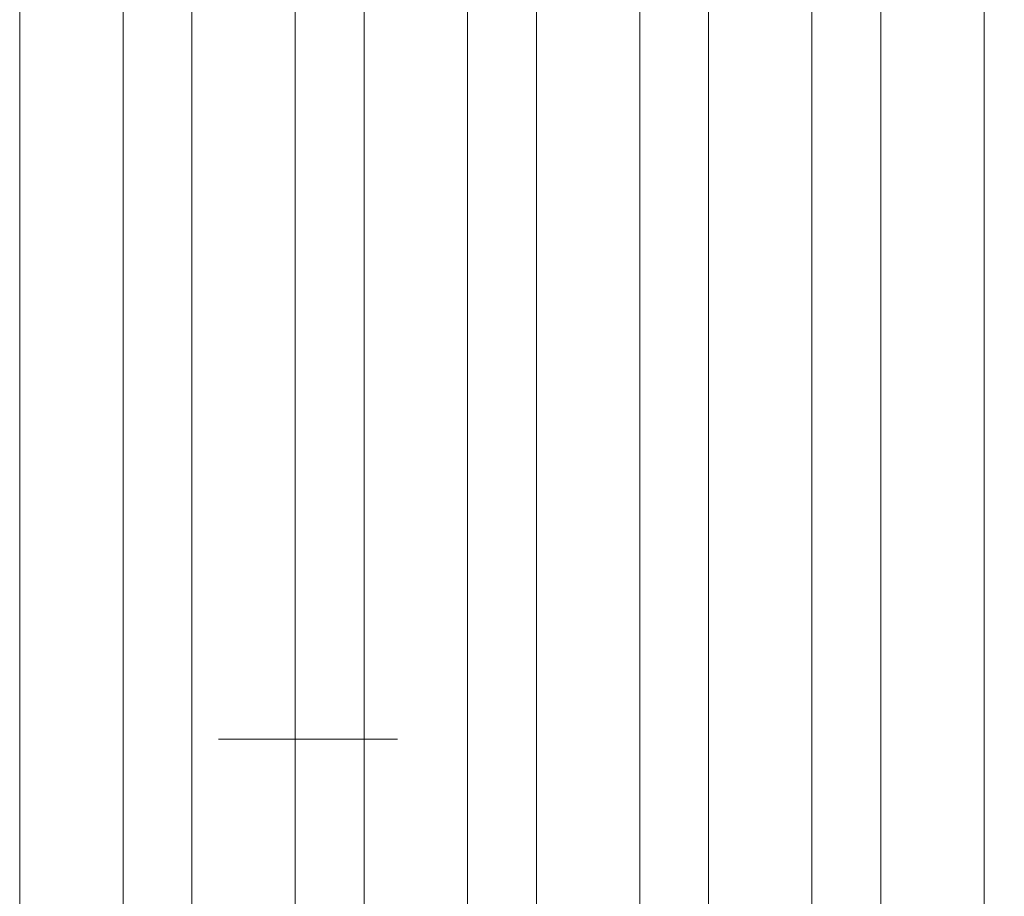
# Model space of a CAD drawing. Header units: metres. Extents: x -111 to -1, y -8 to 26.
# Tile 101 of 256: x -39.941 to -39.655, y 3.483 to 3.737. Entities that reach past the tile are written whole.
import ezdxf

# ---------------------------------------------------------------- set-up
doc = ezdxf.new("R2010")
doc.units = ezdxf.units.M
doc.header["$MEASUREMENT"] = 0
for name, color, linetype in [('50 Sanitäreinrichtung', 7, 'Continuous'), ('60 Pflanzen außen', 7, 'Continuous'), ('94 Genehmigungsplanung Bemaßung', 7, 'Continuous')]:
    doc.layers.add(name, color=color, linetype=linetype)
doc.styles.add('ERSTELLTER_STIL_2', font='arial.ttf')
doc.dimstyles.new('ERSTELLTER_STIL__1', dxfattribs={"dimtxt": 0.25, "dimasz": 0.19, "dimexe": 0.18, "dimexo": 0.1, "dimgap": 0, "dimtad": 1, "dimtih": 1, "dimtoh": 1, "dimzin": 0, "dimdsep": 46, "dimtxsty": 'ERSTELLTER_STIL_2', "dimblk": 'ARROWHEAD_6', "dimblk1": 'ARROWHEAD_6', "dimblk2": 'ARROWHEAD_6', "dimcen": 0.09, "dimclrd": 7, "dimclre": 7, "dimclrt": 7, "dimazin": 0, "dimtfac": 1, "dimtdec": 4, "dimtmove": 0, "dimatfit": 3, "dimfxl": 1, "dimtolj": 1, "dimtzin": 0, "dimarcsym": 0})

# ---------------------------------------------------------------- blocks, each defined once
blk = doc.blocks.new('Laubbäume 27[15]_1', base_point=(-38.48738, 0.00459))
at = {"layer": '60 Pflanzen außen', "color": 8, "linetype": 'Continuous', "lineweight": 18}
for p, q in [((-39.83138, 3.52848), (-39.88338, 3.52848)), ((-39.88338, 3.52848), (-39.83138, 3.52848))]:
    blk.add_line(p, q, dxfattribs=at)
blk = doc.blocks.new('*D128', base_point=(-27236.13209, 0))
at = {"layer": '94 Genehmigungsplanung Bemaßung', "color": 7, "linetype": 'Continuous', "lineweight": 13}
for p, q in [((-58.16249, 9.38425), (-58.16249, 9.75925)), ((-17.34109, 9.38425), (-17.34109, 9.75925)), ((-58.06249, 9.67175), (-58.26249, 9.47175)), ((-17.24109, 9.67175), (-17.44109, 9.47175)), ((-58.31249, 9.57175), (-58.16249, 9.57175)), ((-58.16249, 9.57175), (-17.34109, 9.57175))]:
    blk.add_line(p, q, dxfattribs=at)
at = {"layer": '94 Genehmigungsplanung Bemaßung', "color": 7, "lineweight": 13, "insert": (-38.18078, 9.62175), "char_height": 0.25, "attachment_point": 7, "style": 'ERSTELLTER_STIL_2'}
blk.add_mtext('\\A1;{\\pql;\\fArial|b0|i0|c0|p0;\\W1.000000;40,82}', dxfattribs=at)
blk = doc.blocks.new('ARROWHEAD_6')
at = {"color": 0, "linetype": 'Continuous', "lineweight": 0}
for p, q in [((-0.5, -0.5), (0.5, 0.5)), ((0, 0), (-1, 0))]:
    blk.add_line(p, q, dxfattribs=at)

msp = doc.modelspace()

# ---------------------------------------------------------------- linework, layer by layer
at = {"layer": '50 Sanitäreinrichtung', "color": 251, "linetype": 'Continuous', "lineweight": 18, "true_color": 0x5f5f5f}
for p, q in [((-39.94109, 3.36), (-39.94109, 5.54)), ((-39.91109, 3.36), (-39.91109, 5.54)), ((-39.89109, 3.36), (-39.89109, 5.54)), ((-39.86109, 3.36), (-39.86109, 5.54)), ((-39.84109, 3.36), (-39.84109, 5.54)), ((-39.81109, 3.36), (-39.81109, 5.54)), ((-39.79109, 3.36), (-39.79109, 5.54)), ((-39.76109, 3.36), (-39.76109, 5.54)), ((-39.74109, 3.36), (-39.74109, 5.54)), ((-39.71109, 3.36), (-39.71109, 5.54)), ((-39.69109, 3.36), (-39.69109, 5.54)), ((-39.66109, 3.36), (-39.66109, 5.54))]:
    msp.add_line(p, q, dxfattribs=at)

# ---------------------------------------------------------------- block references
at = {"layer": '60 Pflanzen außen', "color": 8, "linetype": 'Continuous', "lineweight": 18}
msp.add_blockref('Laubbäume 27[15]_1', (-38.48738, 0.00459), dxfattribs=at)

# ---------------------------------------------------------------- dimensions: what is measured, and where the dimension line sits
at = {"layer": '94 Genehmigungsplanung Bemaßung', "color": 7, "linetype": 'Continuous', "lineweight": 13}
dim = msp.add_linear_dim(base=(-17.34109, 9.57175), p1=(-58.16249, 3.35), p2=(-17.34109, -0.4), dimstyle='ERSTELLTER_STIL__1', dxfattribs=at)
dim.commit()
dim.dimension.update_dxf_attribs({"geometry": '*D128', "text_midpoint": (-37.76201, 9.74675), "dimtype": 160})

doc.saveas('drawing.dxf')
